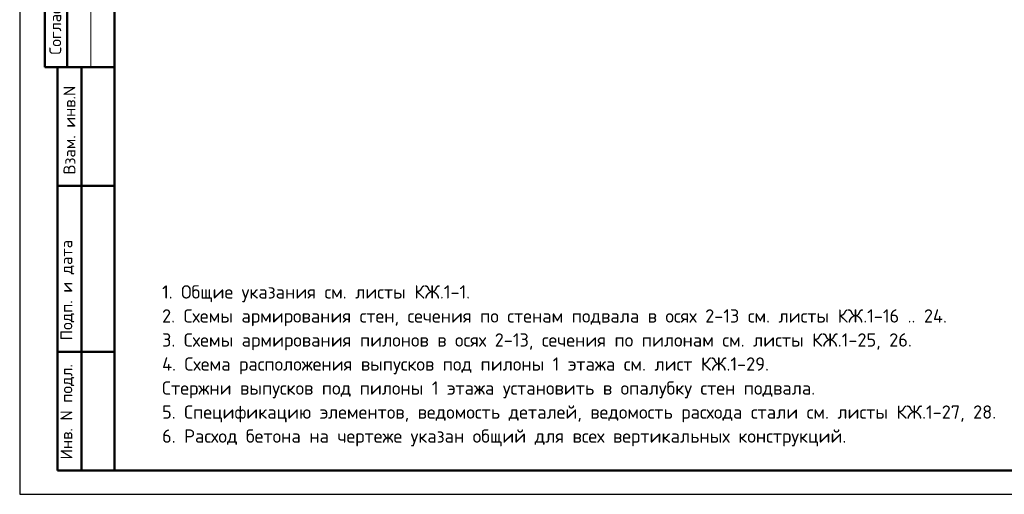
# Model space of a CAD drawing. Header units: millimetres. Extents: x 0 to 42000, y 0 to 29700.
# Tile 1 of 6: x 0 to 20745, y 0 to 9998. Entities that reach past the tile are written whole.
import ezdxf

# ---------------------------------------------------------------- set-up
doc = ezdxf.new("R2010")
doc.units = ezdxf.units.MM
doc.layers.add('Standard', color=7, linetype='Continuous', lineweight=25)
doc.styles.add('ISOCPEUR', font='txt')

msp = doc.modelspace()

# ---------------------------------------------------------------- linework, layer by layer
at = {"layer": 'Standard', "color": 7, "linetype": 'Continuous', "lineweight": 25, "transparency": 33554687}
msp.add_line((2000, 29200), (2000, 1058), dxfattribs=at)
at = {"layer": 'Standard', "color": 7, "linetype": 'Continuous', "lineweight": 50, "transparency": 33554687}
for p, q in [((527, 15500), (527, 9000)), ((527, 15500), (527, 9000)), ((1000, 15500), (1000, 9000)), ((0, 9000), (6, 9000)), ((527, 9000), (2000, 9000)), ((800, 500), (800, 9000)), ((800, 500), (800, 9000)), ((1300, 500), (1300, 9000)), ((800, 6500), (2000, 6500)), ((800, 3000), (2000, 3000)), ((2000, 500), (800, 500))]:
    msp.add_line(p, q, dxfattribs=at)
at = {"layer": 'Standard', "color": 7, "linetype": 'Continuous', "lineweight": 13, "transparency": 33554687}
msp.add_line((1500, 15500), (1500, 9000), dxfattribs=at)
at = {"layer": 'Standard', "color": 7, "linetype": 'Continuous', "lineweight": 25, "transparency": 33554687}
msp.add_lwpolyline([(0, 0), (42000, 0), (42000, 29700), (0, 29700), (0, 0)], close=True, dxfattribs=at)
at = {"layer": 'Standard', "color": 7, "linetype": 'Continuous', "lineweight": 50, "transparency": 33554687}
msp.add_lwpolyline([(2000, 29200), (41500, 29200), (41500, 500), (2000, 500), (2000, 29200)], close=True, dxfattribs=at)
at = {"layer": 'Standard', "color": 7, "linetype": 'Continuous', "lineweight": 13, "transparency": 33554687}
msp.add_lwpolyline([(2000, 29200), (2000, 500), (41500, 500), (41500, 29200), (2000, 29200)], dxfattribs=at)

# ---------------------------------------------------------------- texts
at = {"layer": 'Standard', "color": 7, "linetype": 'Continuous', "lineweight": 50, "transparency": 33554687, "char_height": 250, "attachment_point": 7, "rotation": 90, "style": 'ISOCPEUR'}
for s, insert, width in [('\\A1;{\\fISOCPEUR|i0|b0;\\H250.000000;\\W1.000000;\\C7;Согласовано}\\P', (875, 9261), 2071.88), ('\\A1;{\\fISOCPEUR|i0|b0;\\H250.000000;\\W1.000000;\\C7;Взам. инв.N}\\P', (1173, 6736), 1909.1), ('\\A1;{\\fISOCPEUR|i0|b0;\\H250.000000;\\W1.000000;\\C7;Подп. и дата}\\P', (1149, 3242), 2197.06), ('\\A1;{\\fISOCPEUR|i0|b0;\\H250.000000;\\W1.000000;\\C7;Инв. N подл.}\\P', (1149, 734), 2021.79)]:
    msp.add_mtext(s, dxfattribs=dict(at, insert=insert, width=width))
at = {"layer": 'Standard', "color": 7, "linetype": 'Continuous', "lineweight": 13, "transparency": 33554687, "insert": (3000, 4403), "char_height": 280, "width": 17742.9, "attachment_point": 1, "line_spacing_factor": 1.084337}
msp.add_mtext('\\A1;{\\fISOCPEUR|i0|b0;\\H279.999995;\\W1.000000;\\C7;1. Общие указания см. листы КЖ.1-1.}\\P{\\fISOCPEUR|i0|b0;\\H279.999995;\\W1.000000;\\C7;2. Схемы армирования стен, сечения по стенам подвала в осях 2-13 см. листы КЖ.1-16 .. 24.}\\P{\\fISOCPEUR|i0|b0;\\H279.999995;\\W1.000000;\\C7;3. Схемы армирования пилонов в осях 2-13, сечения по пилонам см. листы КЖ.1-25, 26.}\\P{\\fISOCPEUR|i0|b0;\\H279.999995;\\W1.000000;\\C7;4. Схема расположения выпусков под пилоны 1 этажа см. лист КЖ.1-29.}\\P{\\fISOCPEUR|i0|b0;\\H279.999995;\\W1.000000;\\C7;Стержни выпусков под пилоны 1 этажа установить в опалубку стен подвала.}\\P{\\fISOCPEUR|i0|b0;\\H279.999995;\\W1.000000;\\C7;5. Спецификацию элементов, ведомость деталей, ведомость расхода стали см. листы КЖ.1-27, 28.}\\P{\\fISOCPEUR|i0|b0;\\H279.999995;\\W1.000000;\\C7;6. Расход бетона на чертеже указан общий для всех вертикальных конструкций.}\\P', dxfattribs=at)

doc.saveas('drawing.dxf')
